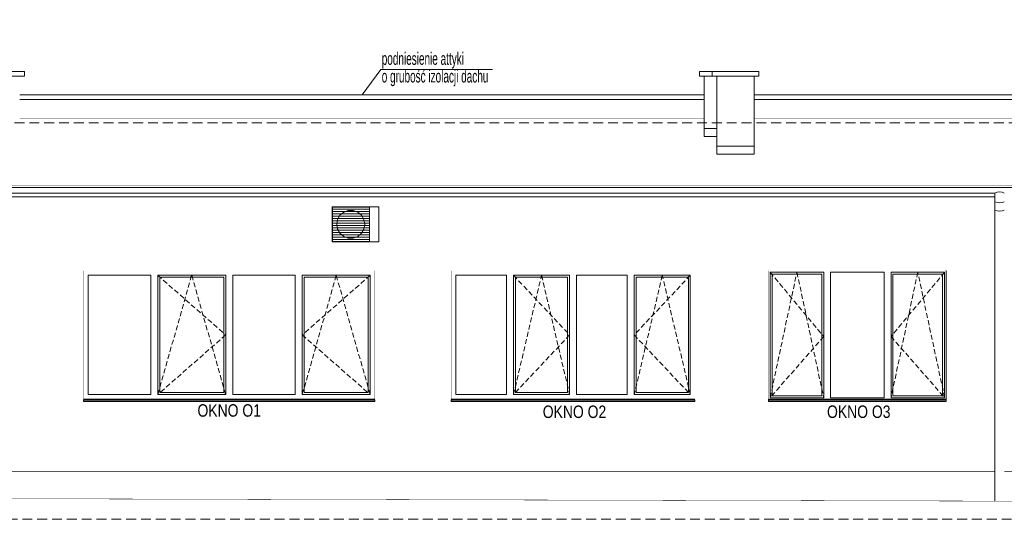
# Model space of a CAD drawing. Header units: millimetres. Extents: x 18880 to 99371, y -5529 to 27899.
# Tile 28 of 161: x 21634 to 22898, y 6757 to 7398. Entities that reach past the tile are written whole.
import ezdxf

# ---------------------------------------------------------------- set-up
doc = ezdxf.new("R2010")
doc.units = ezdxf.units.MM
doc.linetypes.add('DASHED', pattern=[19.05, 12.7, -6.35])
for name, color, linetype, lineweight in [('AA_HATCH', 251, 'Continuous', 0), ('AA_OPIS', 2, 'Continuous', 0), ('AA_WIDOK', 254, 'Continuous', 0)]:
    doc.layers.add(name, color=color, linetype=linetype, lineweight=lineweight)
doc.styles.add('ARIAL', font='arial.ttf')
doc.styles.add('DIM07', font='romans.shx', dxfattribs={"width": 0.7})

# ---------------------------------------------------------------- blocks, each defined once
blk = doc.blocks.new('ZOL okno O2')
at = {"layer": 'AA_OPIS', "linetype": 'DASHED', "ltscale": 0.5}
for points in [[(22271.1, 7293.8), (22339.9, 7211.3), (22271.1, 7132.8), (22305.5, 7293.8), (22339.9, 7132.8)], [(22495.1, 7293.8), (22426.3, 7211.3), (22495.1, 7132.8), (22460.7, 7293.8), (22426.3, 7132.8)]]:
    blk.add_lwpolyline(points, dxfattribs=at)
at = {"layer": 'AA_WIDOK', "color": 255, "const_width": 0.3}
for points in [[(22269.1, 7130.8), (22269.1, 7295.8)], [(22269.1, 7295.8), (22497.1, 7295.8)], [(22497.1, 7295.8), (22497.1, 7130.8)]]:
    blk.add_lwpolyline(points, dxfattribs=at)
at = {"layer": 'AA_WIDOK'}
for points in [[(22497.1, 7295.8), (22497.1, 7130.2)], [(22271.1, 7132.8), (22271.1, 7293.8)], [(22271.1, 7293.8), (22339.9, 7293.8)], [(22273.6, 7135.3), (22273.6, 7291.3)], [(22273.6, 7291.3), (22337.4, 7291.3)], [(22337.4, 7291.3), (22337.4, 7135.3)], [(22339.9, 7293.8), (22339.9, 7132.8)], [(22348.5, 7132.8), (22348.5, 7293.8)], [(22348.5, 7293.8), (22417.7, 7293.8)], [(22417.7, 7293.8), (22417.7, 7132.8)], [(22426.3, 7132.8), (22426.3, 7293.8)], [(22426.3, 7293.8), (22495.1, 7293.8)], [(22428.8, 7135.3), (22428.8, 7291.3)], [(22428.8, 7291.3), (22492.6, 7291.3)], [(22492.6, 7291.3), (22492.6, 7135.3)], [(22495.1, 7293.8), (22495.1, 7132.8)], [(22339.9, 7132.8), (22271.1, 7132.8)], [(22337.4, 7135.3), (22273.6, 7135.3)], [(22417.7, 7132.8), (22348.5, 7132.8)], [(22495.1, 7132.8), (22426.3, 7132.8)], [(22492.6, 7135.3), (22428.8, 7135.3)], [(22497.1, 7130), (22497.1, 7130.2)]]:
    blk.add_lwpolyline(points, dxfattribs=at)
at = {"layer": 'AA_WIDOK', "color": 4}
for points in [[(22497.1, 7130.8), (22269.1, 7130.8)], [(22269.1, 7128.3), (22269.1, 7130.8)], [(22269.1, 7130.2), (22269.1, 7130)], [(22269.1, 7130), (22497.1, 7130)], [(22497.1, 7128.3), (22497.1, 7130.8)], [(22269.1, 7128.3), (22497.1, 7128.3)], [(22269.1, 7127.8), (22269.1, 7128.3)], [(22269.1, 7127.8), (22497.1, 7127.8)], [(22497.1, 7127.8), (22497.1, 7128.3)]]:
    blk.add_lwpolyline(points, dxfattribs=at)
at = {"layer": 'AA_OPIS', "insert": (22384.9, 7122.8), "char_height": 16, "width": 300, "attachment_point": 2, "style": 'ARIAL'}
blk.add_mtext('{\\W0.8;OKNO O3}', dxfattribs=at)
blk = doc.blocks.new('okno o1a')
at = {"layer": 'AA_OPIS', "linetype": 'DASHED', "ltscale": 0.5}
for points in [[(80, -6), (152, -82.5), (80, -159), (116, -6), (152, -159)], [(307, -6), (235, -82.5), (307, -159), (271, -6), (235, -159)]]:
    blk.add_lwpolyline(points, dxfattribs=at)
at = {"layer": 'AA_WIDOK', "color": 255, "const_width": 0.3}
for points in [[(0, -165.6), (0, 0)], [(0, 0), (313, 0)], [(313, 0), (313, -165.6)]]:
    blk.add_lwpolyline(points, dxfattribs=at)
at = {"layer": 'AA_WIDOK'}
for points in [[(6, -159), (6, -6)], [(6, -6), (71, -6)], [(71, -6), (71, -159)], [(80, -159), (80, -6)], [(80, -6), (152, -6)], [(82.5, -156.5), (82.5, -8.5)], [(82.5, -8.5), (149.5, -8.5)], [(149.5, -8.5), (149.5, -156.5)], [(152, -6), (152, -159)], [(161, -159), (161, -6)], [(161, -6), (226, -6)], [(226, -6), (226, -159)], [(235, -159), (235, -6)], [(235, -6), (307, -6)], [(237.5, -156.5), (237.5, -8.5)], [(237.5, -8.5), (304.5, -8.5)], [(304.5, -8.5), (304.5, -156.5)], [(307, -6), (307, -159)], [(71, -159), (6, -159)], [(152, -159), (80, -159)], [(149.5, -156.5), (82.5, -156.5)], [(226, -159), (161, -159)], [(307, -159), (235, -159)], [(304.5, -156.5), (237.5, -156.5)]]:
    blk.add_lwpolyline(points, dxfattribs=at)
at = {"layer": 'AA_WIDOK', "color": 4}
for points in [[(313, -165), (0, -165)], [(0, -165.6), (0, -165.8)], [(0, -165.8), (313, -165.8)], [(0, -167.5), (0, -165.8)], [(0, -167.5), (313, -167.5)], [(0, -168), (0, -167.5)], [(0, -168), (313, -168)], [(313, -165.8), (313, -165.6)], [(313, -167.5), (313, -165.8)], [(313, -168), (313, -167.5)]]:
    blk.add_lwpolyline(points, dxfattribs=at)
at = {"layer": 'AA_OPIS', "insert": (158.3, -173.1), "char_height": 16, "width": 300, "attachment_point": 2, "style": 'ARIAL'}
blk.add_mtext('{\\W0.8;OKNO O2}', dxfattribs=at)

msp = doc.modelspace()

# ---------------------------------------------------------------- linework, layer by layer
at = {"layer": 'AA_OPIS'}
msp.add_lwpolyline([(22073.43442, 7302.01777), (22097.5935, 7334.48072), (22240.84825, 7334.48072)], dxfattribs=at)
at = {"layer": 'AA_OPIS', "linetype": 'DASHED', "ltscale": 0.5}
for points in [[(21811.18442, 7070.45538), (21898.43442, 6993.95538), (21811.18442, 6917.45538), (21854.80942, 7070.45538), (21898.43442, 6917.45538)], [(22083.93442, 7070.45538), (21996.68442, 6993.95538), (22083.93442, 6917.45538), (22040.30942, 7070.45538), (21996.68442, 6917.45538)]]:
    msp.add_lwpolyline(points, dxfattribs=at)
at = {"layer": 'AA_WIDOK'}
for points in [[(21611.93442, 7326.04582), (21639.93442, 7326.04582), (21639.93442, 7332.04582), (21611.93442, 7332.04582)], [(22522.93442, 7326.04582), (22506.93442, 7326.04582), (22506.93442, 7332.04582), (22522.93442, 7332.04582)], [(22522.93442, 7326.04582), (22582.93442, 7326.04582), (22582.93442, 7332.04582), (22522.93442, 7332.04582)]]:
    msp.add_lwpolyline(points, close=True, dxfattribs=at)
for points in [[(22512.93442, 7248.76045), (22512.93442, 7326.04582)], [(22528.93442, 7226.08305), (22528.93442, 7326.04582)], [(22576.93442, 7226.08305), (22576.93442, 7326.04582)], [(22512.93442, 7258.76045), (22528.93442, 7258.76045)], [(22512.93442, 7248.76045), (22528.93442, 7248.76045)], [(22576.93442, 7236.08305), (22528.93442, 7236.08305)], [(22576.93442, 7226.08305), (22528.93442, 7226.08305)], [(21610.55122, 7171.09847), (22886.07079, 7171.09847)], [(22446.93462, 7171.00277), (21610.55122, 7171.00277)], [(22886.07079, 7171.00277), (22507.93038, 7171.00277)], [(22034.93442, 7113.45538), (22034.93442, 7158.45538)], [(22034.93442, 7158.45538), (22094.93442, 7158.45538)], [(22034.93442, 7155.45538), (22035.53442, 7155.45538)], [(22082.93442, 7158.00538), (22035.53442, 7158.00538)], [(22035.53442, 7158.00538), (22035.53442, 7113.90538)], [(22035.53442, 7155.45538), (22082.93442, 7155.45538)], [(22082.93442, 7113.90538), (22082.93442, 7158.00538)], [(22094.93442, 7158.45538), (22094.93442, 7113.45538)], [(22034.93442, 7152.45538), (22035.53442, 7152.45538)], [(22034.93442, 7149.45538), (22035.53442, 7149.45538)], [(22034.93442, 7146.45538), (22035.53442, 7146.45538)], [(22034.93442, 7143.45538), (22035.53442, 7143.45538)], [(22035.53442, 7152.45538), (22082.93442, 7152.45538)], [(22035.53442, 7149.45538), (22082.93442, 7149.45538)], [(22035.53442, 7146.45538), (22082.93442, 7146.45538)], [(22035.53442, 7143.45538), (22082.93442, 7143.45538)], [(22045.14562, 7147.52556), (22042.01995, 7142.11174)], [(22049.93442, 7151.54384), (22045.14562, 7147.52556)], [(22055.80875, 7153.68192), (22049.93442, 7151.54384)], [(22062.06009, 7153.68192), (22055.80875, 7153.68192)], [(22067.93442, 7151.54384), (22062.06009, 7153.68192)], [(22072.72322, 7147.52556), (22067.93442, 7151.54384)], [(22075.84889, 7142.11174), (22072.72322, 7147.52556)], [(22034.93442, 7140.45538), (22035.53442, 7140.45538)], [(22034.93442, 7137.45538), (22035.53442, 7137.45538)], [(22034.93442, 7134.45538), (22035.53442, 7134.45538)], [(22034.93442, 7131.45538), (22035.53442, 7131.45538)], [(22035.53442, 7140.45538), (22082.93442, 7140.45538)], [(22035.53442, 7137.45538), (22082.93442, 7137.45538)], [(22035.53442, 7134.45538), (22082.93442, 7134.45538)], [(22035.53442, 7131.45538), (22082.93442, 7131.45538)], [(22042.01995, 7142.11174), (22040.93442, 7135.95538)], [(22040.93442, 7135.95538), (22042.01995, 7129.79902)], [(22042.01995, 7129.79902), (22045.14562, 7124.3852)], [(22072.72322, 7124.3852), (22075.84889, 7129.79902)], [(22076.93442, 7135.95538), (22075.84889, 7142.11174)], [(22075.84889, 7129.79902), (22076.93442, 7135.95538)], [(22034.93442, 7128.45538), (22035.53442, 7128.45538)], [(22034.93442, 7125.45538), (22035.53442, 7125.45538)], [(22034.93442, 7122.45538), (22035.53442, 7122.45538)], [(22034.93442, 7119.45538), (22035.53442, 7119.45538)], [(22035.53442, 7128.45538), (22082.93442, 7128.45538)], [(22035.53442, 7125.45538), (22082.93442, 7125.45538)], [(22035.53442, 7122.45538), (22082.93442, 7122.45538)], [(22035.53442, 7119.45538), (22082.93442, 7119.45538)], [(22045.14562, 7124.3852), (22049.93442, 7120.36692)], [(22049.93442, 7120.36692), (22055.80875, 7118.22884)], [(22055.80875, 7118.22884), (22062.06009, 7118.22884)], [(22062.06009, 7118.22884), (22067.93442, 7120.36692)], [(22067.93442, 7120.36692), (22072.72322, 7124.3852)], [(22034.93442, 7116.45538), (22035.53442, 7116.45538)], [(22094.93442, 7113.45538), (22034.93442, 7113.45538)], [(22035.53442, 7116.45538), (22082.93442, 7116.45538)], [(22035.53442, 7113.90538), (22082.93442, 7113.90538)], [(21721.93442, 6917.45538), (21721.93442, 7070.45538)], [(21721.93442, 7070.45538), (21802.18442, 7070.45538)], [(21802.18442, 7070.45538), (21802.18442, 6917.45538)], [(21811.18442, 6917.45538), (21811.18442, 7070.45538)], [(21811.18442, 7070.45538), (21898.43442, 7070.45538)], [(21813.68442, 6919.95538), (21813.68442, 7067.95538)], [(21813.68442, 7067.95538), (21895.93442, 7067.95538)], [(21895.93442, 7067.95538), (21895.93442, 6919.95538)], [(21898.43442, 7070.45538), (21898.43442, 6917.45538)], [(21907.43442, 6917.45538), (21907.43442, 7070.45538)], [(21907.43442, 7070.45538), (21987.68442, 7070.45538)], [(21987.68442, 7070.45538), (21987.68442, 6917.45538)], [(21996.68442, 6917.45538), (21996.68442, 7070.45538)], [(21996.68442, 7070.45538), (22083.93442, 7070.45538)], [(21999.18442, 6919.95538), (21999.18442, 7067.95538)], [(21999.18442, 7067.95538), (22081.43442, 7067.95538)], [(22081.43442, 7067.95538), (22081.43442, 6919.95538)], [(22083.93442, 7070.45538), (22083.93442, 6917.45538)], [(21802.18442, 6917.45538), (21721.93442, 6917.45538)], [(21898.43442, 6917.45538), (21811.18442, 6917.45538)], [(21895.93442, 6919.95538), (21813.68442, 6919.95538)], [(21987.68442, 6917.45538), (21907.43442, 6917.45538)], [(22083.93442, 6917.45538), (21996.68442, 6917.45538)], [(22081.43442, 6919.95538), (21999.18442, 6919.95538)]]:
    msp.add_lwpolyline(points, dxfattribs=at)
at = {"layer": 'AA_WIDOK', "color": 4}
for points in [[(21633.93442, 7302.01777), (22512.93442, 7302.01777)], [(22512.93442, 7296.01777), (21633.93442, 7296.01777)], [(22576.93442, 7302.01777), (23169.93442, 7302.01777)], [(23169.93442, 7296.01777), (22576.93442, 7296.01777)], [(24241.38181, 7183.01777), (19301.93442, 7183.01777)], [(22886.07079, 7176.01777), (21610.55122, 7176.01777)], [(22886.07079, 7176.01777), (22886.07079, 6780.75608)], [(22089.93442, 6911.45538), (21715.93442, 6911.45538)], [(21715.93442, 6910.82649), (21715.93442, 6910.66926)], [(21715.93442, 6910.66926), (22089.93442, 6910.66926)], [(21715.93442, 6908.95538), (21715.93442, 6910.66926)], [(21715.93442, 6908.95538), (22089.93442, 6908.95538)], [(21715.93442, 6908.45538), (21715.93442, 6908.95538)], [(21715.93442, 6908.45538), (22089.93442, 6908.45538)], [(22089.93442, 6910.66926), (22089.93442, 6910.82649)], [(22089.93442, 6908.95538), (22089.93442, 6910.66926)], [(22089.93442, 6908.45538), (22089.93442, 6908.95538)]]:
    msp.add_lwpolyline(points, dxfattribs=at)
at = {"layer": 'AA_WIDOK', "color": 8, "linetype": 'DASHED'}
for points in [[(24268.93442, 7276.01777), (24268.93442, 7266.01777), (19159.74106, 7266.01777)], [(19560.93442, 6788.75031), (19560.93442, 6757.45538), (24256.93442, 6757.41944)]]:
    msp.add_lwpolyline(points, dxfattribs=at)
at = {"layer": 'AA_WIDOK', "color": 9, "const_width": 0.3}
for points in [[(22512.93442, 7272.01777), (21633.93442, 7272.01777)], [(23169.93442, 7272.01777), (22576.93442, 7272.01777)], [(21563.93442, 7207.31238), (24235.93442, 7207.31238)], [(19287.73824, 7186.06569), (24240.06073, 7186.06569)]]:
    msp.add_lwpolyline(points, dxfattribs=at)
at = {"layer": 'AA_WIDOK', "color": 4}
for points in [[(22898.07079, 7176.01777, 0.2262302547), (22886.07079, 7176.01777, -1)], [(22898.07079, 7164.68356, -0.2262302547), (22886.07079, 7164.68356, 1)], [(22898.07079, 7154.00441, -0.2262302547), (22886.07079, 7154.00441, 1)]]:
    msp.add_lwpolyline(points, format="xyb", dxfattribs=at)
at = {"layer": 'AA_WIDOK', "color": 255, "const_width": 0.3}
for points in [[(21715.93442, 6910.82649), (21715.93442, 7076.45538)], [(21715.93442, 7076.45538), (22089.93442, 7076.45538)], [(22089.93442, 7076.45538), (22089.93442, 6910.82649)]]:
    msp.add_lwpolyline(points, dxfattribs=at)
at = {"layer": 'AA_WIDOK', "const_width": 0.5}
for points in [[(22886.07079, 6818.95538), (21610.55122, 6818.95538)], [(24202.10121, 6818.95538), (22898.07079, 6818.95538)]]:
    msp.add_lwpolyline(points, dxfattribs=at)
at = {"layer": 'AA_WIDOK', "color": 3, "const_width": 0.5}
msp.add_lwpolyline([(19565.86693, 6788.75031), (24256.93442, 6777.45538)], dxfattribs=at)

# ---------------------------------------------------------------- block references
msp.add_blockref('ZOL okno O2', (326.30309, -219.37679))
at = {"layer": 'AA_HATCH'}
msp.add_blockref('okno o1a', (22187.93442, 7076.45538), dxfattribs=at)

# ---------------------------------------------------------------- texts
at = {"layer": 'AA_OPIS', "insert": (22098.75676, 7313.0179), "char_height": 16, "width": 151.2593731, "attachment_point": 7, "line_spacing_factor": 0.85, "style": 'DIM07'}
msp.add_mtext('{\\fArial Narrow|b0|i0|c238|p34;podniesienie attyki\\Po grubość izolacji dachu}', dxfattribs=at)
at = {"layer": 'AA_OPIS', "insert": (21902.93442, 6905.05004), "char_height": 16, "width": 300, "attachment_point": 2, "style": 'ARIAL'}
msp.add_mtext('{\\W0.8;OKNO O1}', dxfattribs=at)

doc.saveas('drawing.dxf')
